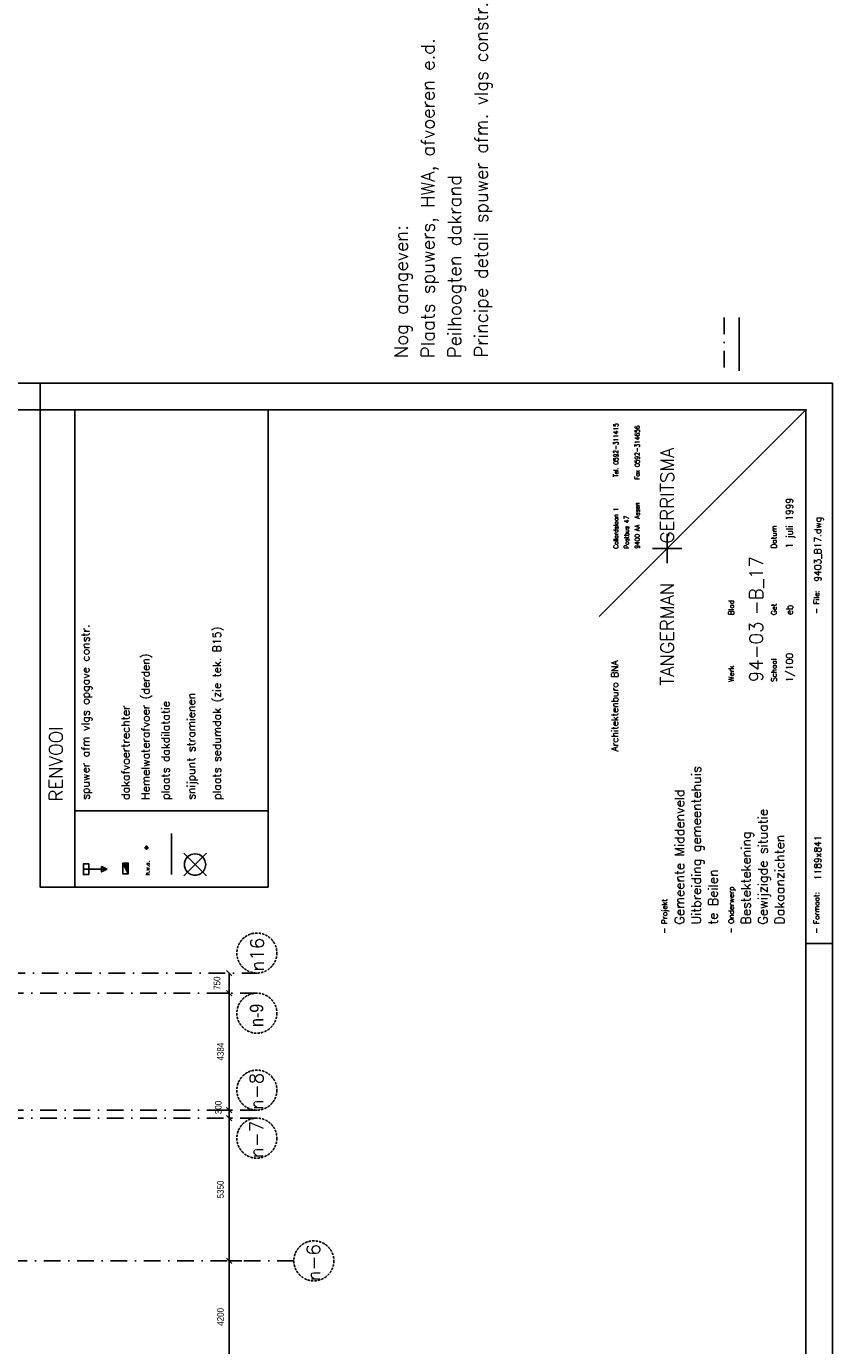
# Model space of a CAD drawing. Extents: x -161991 to 132574, y -998 to 324384.
# Tile 13 of 50: x -73514 to -43292, y 130472 to 179923. Entities that reach past the tile are written whole.
import ezdxf

# ---------------------------------------------------------------- set-up
doc = ezdxf.new("R2010")
doc.units = 0
doc.header["$LTSCALE"] = 50
doc.header["$MEASUREMENT"] = 0
doc.header["$PDSIZE"] = -1
doc.linetypes.add('DASHDOT', pattern=[25, 12.5, -6.25, 0, -6.25])
doc.linetypes.add('DD1', pattern=[2.66667, 1.66667, -0.5, 0, -0.5])
doc.layers.get('0').update_dxf_attribs({"linetype": 'CONTINUOUS'})
doc.layers.get('DEFPOINTS').update_dxf_attribs({"linetype": 'CONTINUOUS'})
for name, color, linetype in [('_BRANDCOMPART', 6, 'DASHDOT'), ('A--01A1_ACEER', 1, 'CONTINUOUS'), ('A--L$7A-_RASTERCONTOUR', 3, 'CONTINUOUS'), ('A--L02-A2-_LOGO', 2, 'CONTINUOUS'), ('A--L02-A3-_LOGO', 3, 'CONTINUOUS'), ('A--L02-A4-_LOGO', 4, 'CONTINUOUS'), ('A--L27--', 7, 'CONTINUOUS'), ('A--L27-A2-_DAKEN', 2, 'CONTINUOUS'), ('A--L52--', 7, 'CONTINUOUS'), ('A--L52--_F123-', 7, 'CONTINUOUS'), ('A--L90--_F-23-', 7, 'CONTINUOUS'), ('A--L90--_F123-', 7, 'CONTINUOUS'), ('A--M$1A-_F123-', 1, 'CONTINUOUS'), ('A--T$1A', 2, 'CONTINUOUS'), ('A--T$1A-_F123-_0_35MM', 3, 'CONTINUOUS'), ('A--T01A-25_TEKST', 2, 'CONTINUOUS'), ('A--T01A-35_TEKST', 3, 'CONTINUOUS'), ('A--T01A-50_TEKST', 4, 'CONTINUOUS'), ('A--T01A-70_TEKST', 5, 'CONTINUOUS'), ('A--T01A5_TEKST', 4, 'CONTINUOUS'), ('CONTROL_POINTS', 7, 'CONTINUOUS'), ('STRAMIEN', 1, 'DD1'), ('X--L$2A-_KADER', 7, 'CONTINUOUS'), ('X--LR---_CP', 7, 'CONTINUOUS')]:
    doc.layers.add(name, color=color, linetype=linetype)
doc.styles.add('ALFA-0_25', font='ROMANS')
doc.styles.add('ALFA-0_35', font='ROMANS')
doc.styles.add('CITYBLEU', font='txt', dxfattribs={"width": 0.9})
doc.styles.add('HIEMSTRA', font='romans.shx')
doc.styles.add('ONDERHOEK_TEXT', font='ROMANS.shx', dxfattribs={"height": 2.5})
doc.styles.add('ONDERHOEK_TXT', font='romans.shx', dxfattribs={"width": 0.8})
doc.linetypes.add('BATTING', pattern='A,0.0001,-0.1,[134,ltypeshp.shx,S=0.1,R=0,X=-0.1,Y=0],-0.2,[134,ltypeshp.shx,S=0.1,R=180,X=0.1,Y=0],-0.1', length=0.4001)
doc.linetypes.add('ZIGZAG', pattern='A,0.0001,-0.2,[131,ltypeshp.shx,S=0.2,R=0,X=-0.2,Y=0],-0.4,[131,ltypeshp.shx,S=0.2,R=180,X=0.2,Y=0],-0.2', length=0.8001)
doc.dimstyles.get("Standard").update_dxf_attribs({"dimscale": 40, "dimtxt": 2.5, "dimasz": 2, "dimexe": 0.3, "dimexo": 0.3, "dimgap": 2, "dimtad": 1, "dimdec": 0, "dimzin": 0, "dimdsep": 46, "dimtxsty": 'HIEMSTRA', "dimblk1": 'OBLIQUE', "dimblk2": 'OBLIQUE', "dimsah": 1, "dimcen": 0.09, "dimdle": 0.3, "dimclrd": 2, "dimclre": 2, "dimclrt": 3, "dimadec": 0, "dimazin": 0, "dimtfac": 1, "dimtdec": 4, "dimtofl": 0, "dimtmove": 2, "dimatfit": 3, "dimldrblk": 'OBLIQUE', "dimfxl": 0, "dimtvp": 625, "dimtolj": 1, "dimtzin": 0, "dimarcsym": 0})

# ---------------------------------------------------------------- blocks, each defined once
blk = doc.blocks.new('9403OH')
at = {"layer": 'A--L02-A2-_LOGO'}
blk.add_line((0, 0), (-77.46, 77.46), dxfattribs=at)
at = {"layer": 'A--L02-A3-_LOGO'}
for q in [(-52, 57.5), (-57.5, 52), (-46.5, 52), (-52, 46.5)]:
    blk.add_line((-52, 52), q, dxfattribs=at)
at = {"layer": 'A--L02-A4-_LOGO'}
for p, q in [((0, 25), (0, 77.46)), ((-25, 0), (-196.26, 0))]:
    blk.add_line(p, q, dxfattribs=at)
at = {"layer": 'CONTROL_POINTS'}
blk.add_circle((-2, 2), 0.0123, dxfattribs=at)
at = {"layer": 'A--T01A-25_TEKST', "style": 'ONDERHOEK_TXT', "width": 0.8}
for s, p in [('Collardslaan 1', (-52.01, 70.34)), ('Tel. 0592-311415', (-25.15, 70.34)), ('Postbus 47', (-52.01, 66.34)), ('9400 AA  Assen', (-52.01, 62.34)), ('Fax 0592-314656', (-26.15, 62.34))]:
    blk.add_text(s, height=1.8, dxfattribs=at).set_placement(p)
at = {"layer": 'A--T01A-25_TEKST', "style": 'ONDERHOEK_TXT'}
for s, p in [('Werk', (-101.92, 27)), ('Blad', (-76.92, 27)), ('Schaal', (-101.92, 11)), ('Get', (-76.92, 11)), ('Datum', (-51.92, 11))]:
    blk.add_text(s, height=2, dxfattribs=at).set_placement(p)
at = {"layer": 'A--T01A-25_TEKST', "style": 'ONDERHOEK_TEXT', "flags": 4}
for tag, p in [('SCHAAL', (-102.04, 4.96)), ('GET.', (-76.91, 4.96)), ('DATUM', (-51.93, 4.96)), ('FORMAAT', (-176.31, -5.69)), ('FILE', (-64.37, -5.69))]:
    blk.add_attdef(tag, p, '', height=2.5, dxfattribs=at)
at = {"layer": 'A--T01A-35_TEKST', "style": 'ONDERHOEK_TXT'}
for s, height, p in [('Architektenburo BNA', 2.5, (-128, 70.4)), ('- Projekt', 2, (-196.29, 52.04)), ('- Onderwerp', 2, (-196.21, 27)), ('- Formaat:', 2, (-196.29, -5)), ('- File:', 2, (-76.49, -5))]:
    blk.add_text(s, height=height, dxfattribs=at).set_placement(p)
at = {"layer": 'A--T01A-35_TEKST', "style": 'ONDERHOEK_TEXT', "flags": 4}
for tag, p in [('PROJECT1', (-192.9, 45.66)), ('PROJECT2', (-192.9, 39.36)), ('PROJECT3', (-192.9, 33.06)), ('ONDERWERP1', (-192.9, 20.72)), ('ONDERWERP2', (-192.9, 14.42)), ('ONDERWERP3', (-192.9, 8.12))]:
    blk.add_attdef(tag, p, '', height=3.5, dxfattribs=at)
at = {"layer": 'A--T01A-70_TEKST', "style": 'ONDERHOEK_TXT'}
blk.add_text('TANGERMAN   GERRITSMA', height=5, dxfattribs=at).set_placement((-103.43, 49.5))
at = {"layer": 'A--T01A5_TEKST', "style": 'ONDERHOEK_TEXT', "flags": 4}
for tag, p in [('WERK_NR.', (-102.04, 16.2)), ('BLAD_NR.', (-76.91, 16.2))]:
    blk.add_attdef(tag, p, '', height=5, dxfattribs=at)
blk = doc.blocks.new('KAD_A0')
at = {"layer": 'X--L$2A-_KADER', "color": 1}
for p, q in [((0, 287), (10, 287)), ((-200, -10), (-200, 0))]:
    blk.add_line(p, q, dxfattribs=at)
blk.add_lwpolyline([(-1179, -10), (-1179, 831), (10, 831), (10, -10)], close=True, dxfattribs=at)
at = {"layer": 'X--L$2A-_KADER', "color": 4}
blk.add_lwpolyline([(-1169, 0), (0, 0), (0, 821), (-1169, 821)], close=True, dxfattribs=at)
at = {"layer": 'X--LR---_CP', "color": 255}
blk.add_circle((0, 0), 0.0123, dxfattribs=at)
at = {"layer": 'X--LR---_CP'}
blk.add_point((0, 0.0123), dxfattribs=at)
blk = doc.blocks.new('_OBLIQUE')
at = {"color": 0, "linetype": 'ByBlock'}
blk.add_line((-0.5, -0.5), (0.5, 0.5), dxfattribs=at)
blk = doc.blocks.new('*D201')
at = {"color": 1, "linetype": 'ByBlock'}
for p, q in [((-13105, 60884), (-12855, 60884)), ((-12885, 60914), (-12885, 56470)), ((-13105, 56500), (-12855, 56500))]:
    blk.add_line(p, q, dxfattribs=at)
at = {"layer": 'DEFPOINTS', "color": 0, "linetype": 'ByBlock'}
for p in [(-13135, 60884), (-13135, 56500), (-12885, 56500)]:
    blk.add_point(p, dxfattribs=at)
at = {"color": 1, "linetype": 'ByBlock', "xscale": 200, "yscale": 200, "zscale": 200}
for p, rotation in [((-12885, 60884), 90), ((-12885, 56500), 270)]:
    blk.add_blockref('_OBLIQUE', p, dxfattribs=dict(at, rotation=rotation))
at = {"color": 3, "linetype": 'ByBlock', "insert": (-13210, 58692), "char_height": 250, "attachment_point": 5, "rotation": 90, "style": 'CITYBLEU'}
blk.add_mtext('\\A1;4384', dxfattribs=at)
blk = doc.blocks.new('*D202')
at = {"color": 1, "linetype": 'ByBlock'}
for p, q in [((-12814, 56500), (-12915, 56500)), ((-12885, 56500), (-12885, 56700)), ((-12885, 56500), (-12885, 56200)), ((-12814, 56200), (-12915, 56200)), ((-12885, 56200), (-12885, 56000))]:
    blk.add_line(p, q, dxfattribs=at)
at = {"layer": 'DEFPOINTS', "color": 0, "linetype": 'ByBlock'}
for p in [(-12784, 56500), (-12885, 56200), (-12784, 56200)]:
    blk.add_point(p, dxfattribs=at)
at = {"color": 1, "linetype": 'ByBlock', "xscale": 200, "yscale": 200, "zscale": 200}
for p, rotation in [((-12885, 56500), 270), ((-12885, 56200), 90)]:
    blk.add_blockref('_OBLIQUE', p, dxfattribs=dict(at, rotation=rotation))
at = {"color": 3, "linetype": 'ByBlock', "insert": (-13292, 56600), "char_height": 250, "attachment_point": 5, "rotation": 90, "style": 'CITYBLEU'}
blk.add_mtext('\\A1;300', dxfattribs=at)
blk = doc.blocks.new('*D203')
at = {"color": 1, "linetype": 'ByBlock'}
for p, q in [((-12864, 56200), (-12915, 56200)), ((-12885, 56230), (-12885, 50820)), ((-12864, 50850), (-12915, 50850))]:
    blk.add_line(p, q, dxfattribs=at)
at = {"layer": 'DEFPOINTS', "color": 0, "linetype": 'ByBlock'}
for p in [(-12834, 56200), (-12885, 50850), (-12834, 50850)]:
    blk.add_point(p, dxfattribs=at)
at = {"color": 1, "linetype": 'ByBlock', "xscale": 200, "yscale": 200, "zscale": 200}
for p, rotation in [((-12885, 56200), 90), ((-12885, 50850), 270)]:
    blk.add_blockref('_OBLIQUE', p, dxfattribs=dict(at, rotation=rotation))
at = {"color": 3, "linetype": 'ByBlock', "insert": (-13210, 53525), "char_height": 250, "attachment_point": 5, "rotation": 90, "style": 'CITYBLEU'}
blk.add_mtext('\\A1;5350', dxfattribs=at)
blk = doc.blocks.new('*D204')
at = {"color": 1, "linetype": 'ByBlock'}
for p, q in [((-12413, 50850), (-12915, 50850)), ((-12885, 50880), (-12885, 46620)), ((-12413, 46650), (-12915, 46650))]:
    blk.add_line(p, q, dxfattribs=at)
at = {"layer": 'DEFPOINTS', "color": 0, "linetype": 'ByBlock'}
for p in [(-12383, 50850), (-12885, 46650), (-12383, 46650)]:
    blk.add_point(p, dxfattribs=at)
at = {"color": 1, "linetype": 'ByBlock', "xscale": 200, "yscale": 200, "zscale": 200}
for p, rotation in [((-12885, 50850), 90), ((-12885, 46650), 270)]:
    blk.add_blockref('_OBLIQUE', p, dxfattribs=dict(at, rotation=rotation))
at = {"color": 3, "linetype": 'ByBlock', "insert": (-13210, 48750), "char_height": 250, "attachment_point": 5, "rotation": 90, "style": 'CITYBLEU'}
blk.add_mtext('\\A1;4200', dxfattribs=at)
blk = doc.blocks.new('*D274')
at = {"color": 2, "linetype": 'ByBlock'}
blk.add_arc((-43962, 61634), 9130, 168.4863, 180, dxfattribs=at)
at = {"layer": 'DEFPOINTS', "color": 0, "linetype": 'ByBlock'}
for p in [(-54323, 63745), (-53010, 62854), (-56163, 61634), (-11850, 61634), (-35143, 59838)]:
    blk.add_point(p, dxfattribs=at)
at = {"color": 2, "linetype": 'ByBlock', "xscale": 80, "yscale": 80, "zscale": 80}
for p, rotation in [((-52908, 63457), 78.48629033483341), ((-53092, 61634), 270)]:
    blk.add_blockref('_OBLIQUE', p, dxfattribs=dict(at, rotation=rotation))
at = {"color": 3, "linetype": 'ByBlock', "insert": (-53175, 62563), "char_height": 100, "attachment_point": 5, "rotation": 84.2431, "style": 'HIEMSTRA'}
blk.add_mtext('\\A1;11.51°', dxfattribs=at)
blk = doc.blocks.new('*D275')
at = {"color": 1, "linetype": 'ByBlock'}
for p, q in [((-13473, 61634), (-13505, 61634)), ((-13475, 60854), (-13475, 61634)), ((-13473, 60884), (-13505, 60884))]:
    blk.add_line(p, q, dxfattribs=at)
at = {"layer": 'DEFPOINTS', "color": 0, "linetype": 'ByBlock'}
for p in [(-13475, 61634), (-13443, 61634), (-13443, 60884)]:
    blk.add_point(p, dxfattribs=at)
at = {"color": 1, "linetype": 'ByBlock', "xscale": 200, "yscale": 200, "zscale": 200}
for p, rotation in [((-13475, 61634), 90), ((-13475, 60884), 270)]:
    blk.add_blockref('_OBLIQUE', p, dxfattribs=dict(at, rotation=rotation))
at = {"color": 3, "linetype": 'ByBlock', "insert": (-13930, 61259), "char_height": 250, "attachment_point": 5, "rotation": 90, "style": 'CITYBLEU'}
blk.add_mtext('\\A1;750', dxfattribs=at)
blk = doc.blocks.new('S050001-')
at = {"layer": 'A--L52--_F123-', "color": 1, "linetype": 'Continuous'}
for points in [[(0, 0), (2, 0)], [(1, -1), (1, 1)]]:
    blk.add_lwpolyline(points, dxfattribs=at)
blk.add_lwpolyline([(0.47, 0, 1), (1.53, 0, 1)], format="xyb", close=True, dxfattribs=at)
blk = doc.blocks.new('AFVOER')
at = {"layer": 'A--01A1_ACEER'}
blk.add_hatch(color=256, dxfattribs=at).paths.add_polyline_path([(400, -200), (400, 0), (0, -200)])
blk.add_line((0, -200), (400, 0), dxfattribs=at)
at = {"layer": 'A--L27--', "color": 10, "linetype": 'Continuous', "ltscale": 0.01}
blk.add_lwpolyline([(0, 0), (400, 0), (400, -200), (0, -200)], close=True, dxfattribs=at)
at = {"layer": 'X--LR---_CP'}
blk.add_point((0, 0), dxfattribs=at)
blk = doc.blocks.new('S090024-')
at = {"layer": 'A--L90--_F-23-', "color": 255}
blk.add_circle((0, 0), 0.0123, dxfattribs=at)
at = {"layer": 'A--L90--_F123-', "color": 2, "linetype": 'Continuous'}
for points in [[(-0.000001, 5.999999), (-0.000001, -6)], [(-6.000001, 0), (5.999999, 0)]]:
    blk.add_lwpolyline(points, dxfattribs=at)
blk.add_lwpolyline([(-4.000001, 0, 1), (3.999998, 0, 1)], format="xyb", close=True, dxfattribs=at)
blk = doc.blocks.new('STRAM_000')
at = {"layer": 'STRAMIEN', "color": 40, "linetype": 'DASHDOT'}
for p, q in [((-56162.648, 61634.262), (-11849.529, 61634.262)), ((-11846.315, 60884.262), (-26319.938, 60884.262)), ((-11846.24, 56500.002), (-40289.938, 56500.003)), ((-11846.315, 56199.998), (-35330.436, 56200.003)), ((-10459.265, 50849.998), (-35330.482, 50850.002))]:
    blk.add_line(p, q, dxfattribs=at)
at = {"layer": 'STRAMIEN'}
for centre in [(-11846.315, 62387.777), (-11846.315, 60134.262), (-11846.24, 57250.002), (-11846.315, 55449.998), (-9709.265, 50850)]:
    blk.add_circle(centre, 750, dxfattribs=at)
at = {"layer": 'STRAMIEN', "color": 3, "style": 'HIEMSTRA'}
for s, p in [('n16', (-11588.097, 61697.26)), ('n-8', (-11608.04, 56506.42)), ('n-7', (-11608.114, 54706.417)), ('n-6', (-9471.065, 50085.074))]:
    blk.add_text(s, height=500, rotation=90, dxfattribs=at).set_placement(p)
at = {"layer": 'STRAMIEN', "color": 3, "style": 'CITYBLEU', "width": 0.9}
blk.add_text('n-9', height=500, rotation=90, dxfattribs=at).set_placement((-11608.114, 59615.642))
at = {"layer": 'A--M$1A-_F123-', "linetype": 'Continuous'}
dim = blk.add_angular_dim_2l(base=(-53010.093, 62853.679), line1=((-35143.427, 59837.841), (-54323.292, 63744.808)), line2=((-56162.648, 61634.262), (-11849.529, 61634.262)), dimstyle='Standard', override={"dimdec": 2, "dimadec": 2}, dxfattribs=at)
dim.commit()
dim.dimension.update_dxf_attribs({"geometry": '*D274', "text_midpoint": (-53175.197, 62563.064)})
dim = blk.add_linear_dim(base=(-12884.637, 61634.262), p1=(-12853.027, 60884.262), p2=(-12853.027, 61634.262), angle=90, dimstyle='Standard', dxfattribs=at)
dim.commit()
dim.dimension.update_dxf_attribs({"geometry": '*D275', "text_midpoint": (-13339.637, 61259.262), "insert": (590.067, 0)})
for base, p1, p2, picture, middle in [((-12884.637, 56500.002), (-13135.364, 60884.262), (-13135.364, 56500.002), '*D201', (-13209.637, 58692.132)), ((-12884.637, 50849.999), (-12834.492, 56199.999), (-12834.493, 50849.999), '*D203', (-13209.637, 53524.999)), ((-12884.637, 46650), (-12383.182, 50849.999), (-12383.182, 46650), '*D204', (-13209.637, 48750))]:
    dim = blk.add_linear_dim(base=base, p1=p1, p2=p2, angle=90, dimstyle='Standard', dxfattribs=at)
    dim.commit()
    dim.dimension.update_dxf_attribs({"geometry": picture, "text_midpoint": middle})
dim = blk.add_linear_dim(base=(-12884.637, 56199.999), p1=(-12784.346, 56500.002), p2=(-12784.346, 56199.999), angle=90, dimstyle='Standard', dxfattribs=at)
dim.commit()
dim.dimension.update_dxf_attribs({"geometry": '*D202', "text_midpoint": (-13291.663, 56600.001), "dimtype": 160})

msp = doc.modelspace()

# ---------------------------------------------------------------- linework, layer by layer
at = {"layer": '_BRANDCOMPART'}
msp.add_line((-47356.2, 169015.6), (-47356.2, 167015.6), dxfattribs=at)
at = {"layer": '_BRANDCOMPART', "color": 4, "linetype": 'BATTING', "ltscale": 10}
msp.add_line((-46798.3, 169015.6), (-46798.3, 167015.6), dxfattribs=at)
at = {"layer": 'A--01A1_ACEER', "linetype": 'ZIGZAG'}
msp.add_line((-68073.6, 148127.6), (-68073.6, 149666.1), dxfattribs=at)
at = {"layer": 'A--L$7A-_RASTERCONTOUR'}
msp.add_line((-64448.4, 150521.3), (-71702, 150521.3), dxfattribs=at)
for points in [[(-64448.4, 147656.2), (-64448.4, 165545.7), (-72992.4, 165545.7), (-72992.4, 147656.2)], [(-71702, 147656.2), (-71702, 165545.7), (-71702, 165545.7), (-71702, 147656.2)]]:
    msp.add_lwpolyline(points, close=True, dxfattribs=at)
at = {"layer": 'A--L27-A2-_DAKEN'}
msp.add_line((-71375.6, 148327.6), (-70495.6, 148327.6), dxfattribs=at)
for points in [[(-71175.6, 148127.6), (-71175.6, 148527.6), (-71375.6, 148527.6), (-71375.6, 148127.6)], [(-70495.6, 148327.6), (-70495.6, 148327.6), (-70695.6, 148427.6), (-70695.6, 148227.6)]]:
    msp.add_lwpolyline(points, close=True, dxfattribs=at)

# ---------------------------------------------------------------- block references
msp.add_blockref('STRAM_000', (-53027.8, 82799))
at = {"xscale": 100, "yscale": 100, "zscale": 100, "rotation": 90}
msp.add_blockref('KAD_A0', (-44292.4, 165545.7), dxfattribs=at)
msp.add_blockref('9403OH', (-44292.4, 165545.7), dxfattribs=at).add_auto_attribs({'PROJECT1': 'Gemeente Middenveld', 'PROJECT2': 'Uitbreiding gemeentehuis', 'PROJECT3': 'te Beilen', 'ONDERWERP1': 'Bestektekening', 'ONDERWERP2': 'Gewijzigde situatie', 'ONDERWERP3': 'Dakaanzichten', 'WERK_NR.': '94-03', 'BLAD_NR.': '-B_17', 'SCHAAL': '1/100', 'GET.': 'eb', 'DATUM': '1 juli 1999', 'FORMAAT': '1189x841', 'FILE': '9403_B17.dwg'})
at = {"layer": 'A--01A1_ACEER', "rotation": 90}
msp.add_blockref('AFVOER', (-69897.5, 148157.3), dxfattribs=at)
at = {"layer": 'A--L52--', "xscale": -80, "yscale": 80, "zscale": 1.6, "rotation": 1.535233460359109e-06}
msp.add_blockref('S050001-', (-68930, 149134.1), dxfattribs=at)
at = {"layer": 'STRAMIEN', "linetype": 'DASHDOT', "xscale": 100, "yscale": 100, "rotation": 45}
msp.add_blockref('S090024-', (-67192.5, 148505.4), dxfattribs=at)

# ---------------------------------------------------------------- texts
at = {"layer": 'A--T$1A', "color": 3, "style": 'ALFA-0_25'}
for s, p in [('spuwer afm vlgs opgave constr.', (-71152.8, 150933.2)), ('plaats sedumdak (zie tek. B15)', (-66222.2, 150933.2)), ('Hemelwaterafvoer (derden)', (-68902.8, 150933.2)), ('dakafvoertrechter', (-69652.8, 150933.2)), ('plaats dakdilatatie', (-68152.8, 150933.2)), ('snijpunt stramienen', (-67192.5, 150933.2))]:
    msp.add_text(s, height=300, rotation=90, dxfattribs=at).set_placement(p)
at = {"layer": 'A--T$1A-_F123-_0_35MM', "color": 1, "style": 'ALFA-0_35'}
msp.add_text('h.w.a.', height=138.91, rotation=90, dxfattribs=at).set_placement((-68901.4, 148106.5, 2310.1))
at = {"layer": 'A--T01A-50_TEKST', "style": 'HIEMSTRA'}
for s, p in [('Principe detail spuwer afm. vlgs constr.', (-56218.3, 167515.5)), ('Plaats spuwers, HWA, afvoeren e.d.', (-58218.3, 167482.3)), ('Peilhoogten dakrand', (-57218.3, 167482.3)), ('Nog aangeven:', (-59218.3, 167482.3)), ('RENVOOI', (-72153.8, 150863.7))]:
    msp.add_text(s, height=500, rotation=90, dxfattribs=at).set_placement(p)

doc.saveas('drawing.dxf')
